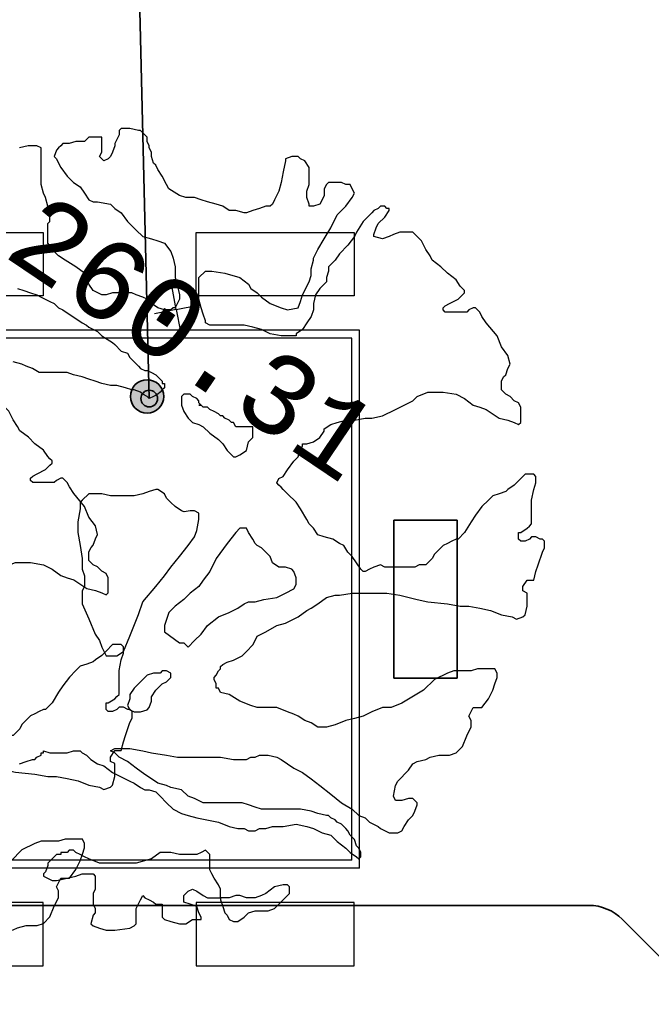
# Model space of a CAD drawing. Extents: x 4743276 to 9726129, y -4307434 to -1665362.
# Tile 25 of 121: x 4852170 to 4856163, y -2053669 to -2047448. Entities that reach past the tile are written whole.
import ezdxf
from ezdxf.enums import TextEntityAlignment as Align

# ---------------------------------------------------------------- set-up
doc = ezdxf.new("R2010")
doc.units = 0
doc.header["$MEASUREMENT"] = 0
doc.layers.get('0').update_dxf_attribs({"linetype": 'CONTINUOUS'})
doc.layers.get('Defpoints').update_dxf_attribs({"color": 61, "linetype": 'CONTINUOUS'})
for name, color, linetype in [('-_48_-', 76, 'CONTINUOUS'), ('body', 7, 'CONTINUOUS'), ('siete', 6, 'CONTINUOUS'), ('TENKÁ', 7, 'CONTINUOUS'), ('Výšky', 64, 'CONTINUOUS'), ('ZARIADENIE', 47, 'CONTINUOUS'), ('ZARIADOVACIE', 144, 'CONTINUOUS')]:
    doc.layers.add(name, color=color, linetype=linetype)
doc.styles.add('MONOTXT', font='MONOTXT', dxfattribs={"height": 0.2})
doc.styles.add('Style-Arial', font='arial.ttf')
doc.dimstyles.new('STANDARD 200', dxfattribs={"dimtxt": 600, "dimasz": 700, "dimexe": 10, "dimexo": 200, "dimgap": 100, "dimtad": 1, "dimdsep": 46, "dimlunit": 6, "dimtxsty": 'Style-Arial', "dimblk": 'ARCHTICK', "dimblk1": 'OBLIQUE', "dimblk2": 'ARCHTICK', "dimcen": 2.5, "dimse1": 1, "dimse2": 1, "dimadec": 0, "dimazin": 0, "dimtfac": 1, "dimtmove": 1, "dimatfit": 3, "dimldrblk": 'OBLIQUE', "dimfxl": 1, "dimtolj": 1, "dimtzin": 0, "dimarcsym": 0})

# ---------------------------------------------------------------- blocks, each defined once
blk = doc.blocks.new('St4f')
at = {"linetype": 'Continuous'}
for p, q in [((-59, 2460.3), (-72.6, 2446.6)), ((-72.6, 2446.6), (-72.6, 2419.3)), ((-4.4, 2460.3), (-59, 2460.3)), ((50.2, 2446.6), (-4.4, 2460.3)), ((63.9, 2446.6), (50.2, 2446.6)), ((77.6, 2433), (63.9, 2446.6)), ((77.6, 2433), (77.6, 2433)), ((77.6, 2433), (77.6, 2433)), ((91.2, 2419.3), (77.6, 2433)), ((-427.6, 2364.7), (-441.3, 2351.1)), ((-386.7, 2364.7), (-427.6, 2364.7)), ((-345.7, 2378.4), (-386.7, 2364.7)), ((-304.8, 2378.4), (-345.7, 2378.4)), ((-291.1, 2378.4), (-304.8, 2378.4)), ((-263.8, 2405.7), (-291.1, 2378.4)), ((-209.2, 2405.7), (-263.8, 2405.7)), ((-195.5, 2405.7), (-209.2, 2405.7)), ((-181.9, 2405.7), (-195.5, 2405.7)), ((-181.9, 2392), (-181.9, 2405.7)), ((-181.9, 2364.7), (-181.9, 2392)), ((-181.9, 2337.4), (-181.9, 2364.7)), ((-181.9, 2364.7), (-181.9, 2364.7)), ((-181.9, 2364.7), (-181.9, 2364.7)), ((-72.6, 2419.3), (-99.9, 2364.7)), ((-99.9, 2364.7), (-99.9, 2351.1)), ((104.9, 2405.7), (91.2, 2419.3)), ((104.9, 2378.4), (104.9, 2405.7)), ((118.5, 2351.1), (104.9, 2378.4)), ((-646.1, 2351.1), (-700.7, 2337.4)), ((-618.8, 2351.1), (-646.1, 2351.1)), ((-591.5, 2351.1), (-618.8, 2351.1)), ((-564.2, 2337.4), (-591.5, 2351.1)), ((-564.2, 2323.7), (-564.2, 2337.4)), ((-564.2, 2310.1), (-564.2, 2323.7)), ((-564.2, 2296.4), (-564.2, 2310.1)), ((-468.6, 2323.7), (-482.3, 2282.8)), ((-454.9, 2337.4), (-468.6, 2323.7)), ((-441.3, 2351.1), (-454.9, 2337.4)), ((-195.5, 2282.8), (-181.9, 2310.1)), ((-181.9, 2310.1), (-181.9, 2337.4)), ((-113.6, 2310.1), (-127.3, 2282.8)), ((-99.9, 2351.1), (-113.6, 2310.1)), ((118.5, 2337.4), (118.5, 2351.1)), ((132.2, 2310.1), (118.5, 2337.4)), ((132.2, 2282.8), (132.2, 2310.1)), ((-564.2, 2282.8), (-564.2, 2296.4)), ((-564.2, 2269.1), (-564.2, 2282.8)), ((-564.2, 2228.2), (-564.2, 2269.1)), ((-482.3, 2282.8), (-468.6, 2269.1)), ((-468.6, 2269.1), (-454.9, 2241.8)), ((-454.9, 2241.8), (-441.3, 2214.5)), ((-181.9, 2269.1), (-195.5, 2282.8)), ((-168.2, 2255.5), (-181.9, 2269.1)), ((-140.9, 2269.1), (-168.2, 2255.5)), ((-127.3, 2282.8), (-140.9, 2269.1)), ((145.8, 2241.8), (132.2, 2282.8)), ((159.5, 2228.2), (145.8, 2241.8)), ((978.7, 2255.5), (965.1, 2187.2)), ((1019.7, 2282.8), (978.7, 2269.1)), ((978.7, 2269.1), (978.7, 2255.5)), ((1060.6, 2282.8), (1019.7, 2282.8)), ((1074.3, 2269.1), (1060.6, 2282.8)), ((1101.6, 2255.5), (1074.3, 2269.1)), ((1128.9, 2214.5), (1101.6, 2255.5)), ((-564.2, 2187.2), (-564.2, 2228.2)), ((-564.2, 2105.3), (-564.2, 2187.2)), ((-441.3, 2214.5), (-400.3, 2159.9)), ((173.1, 2200.9), (159.5, 2228.2)), ((200.4, 2159.9), (173.1, 2200.9)), ((965.1, 2187.2), (951.4, 2118.9)), ((1128.9, 2200.9), (1128.9, 2214.5)), ((1128.9, 2146.2), (1128.9, 2200.9)), ((-400.3, 2159.9), (-359.4, 2118.9)), ((-359.4, 2118.9), (-318.4, 2091.6)), ((227.7, 2105.3), (200.4, 2159.9)), ((951.4, 2118.9), (937.8, 2064.3)), ((1128.9, 2105.3), (1128.9, 2146.2)), ((1251.8, 2118.9), (1238.1, 2105.3)), ((1279.1, 2118.9), (1251.8, 2118.9)), ((1333.7, 2118.9), (1279.1, 2118.9)), ((1361, 2105.3), (1333.7, 2118.9)), ((-550.5, 2050.7), (-564.2, 2105.3)), ((-318.4, 2091.6), (-291.1, 2050.7)), ((241.4, 2078), (227.7, 2105.3)), ((309.7, 2037), (241.4, 2078)), ((937.8, 2064.3), (910.4, 2009.7)), ((1115.3, 2064.3), (1128.9, 2105.3)), ((1115.3, 2023.4), (1115.3, 2064.3)), ((1238.1, 2105.3), (1224.5, 2078)), ((1224.5, 2078), (1224.5, 2037)), ((1374.7, 2105.3), (1361, 2105.3)), ((1388.3, 2105.3), (1374.7, 2105.3)), ((1402, 2078), (1388.3, 2105.3)), ((1415.6, 2050.7), (1402, 2078)), ((-536.9, 2023.4), (-550.5, 2050.7)), ((-523.2, 1968.7), (-536.9, 2023.4)), ((-291.1, 2050.7), (-263.8, 2009.7)), ((-263.8, 2009.7), (-263.8, 2009.7)), ((-263.8, 2009.7), (-236.5, 1996.1)), ((-236.5, 1996.1), (-209.2, 1996.1)), ((-209.2, 1996.1), (-127.3, 1982.4)), ((350.6, 2023.4), (309.7, 2037)), ((405.2, 2023.4), (350.6, 2023.4)), ((446.2, 2009.7), (405.2, 2023.4)), ((487.2, 1996.1), (446.2, 2009.7)), ((541.8, 1982.4), (487.2, 1996.1)), ((910.4, 2009.7), (896.8, 1982.4)), ((1128.9, 1982.4), (1115.3, 2023.4)), ((1210.8, 2009.7), (1197.2, 1982.4)), ((1224.5, 2037), (1210.8, 2009.7)), ((1361, 1968.7), (1402, 2023.4)), ((1402, 2023.4), (1415.6, 2050.7)), ((-523.2, 1927.8), (-523.2, 1968.7)), ((-127.3, 1982.4), (-99.9, 1955.1)), ((-99.9, 1955.1), (-59, 1927.8)), ((582.7, 1968.7), (541.8, 1982.4)), ((623.7, 1941.4), (582.7, 1968.7)), ((664.7, 1941.4), (623.7, 1941.4)), ((719.3, 1927.8), (664.7, 1941.4)), ((773.9, 1941.4), (732.9, 1927.8)), ((814.9, 1955.1), (773.9, 1941.4)), ((855.8, 1968.7), (814.9, 1955.1)), ((883.1, 1968.7), (855.8, 1968.7)), ((896.8, 1982.4), (883.1, 1968.7)), ((1128.9, 1968.7), (1128.9, 1982.4)), ((1156.2, 1968.7), (1128.9, 1968.7)), ((1197.2, 1982.4), (1156.2, 1968.7)), ((1306.4, 1914.1), (1361, 1968.7)), ((1538.5, 1941.4), (1524.9, 1927.8)), ((1565.8, 1955.1), (1538.5, 1941.4)), ((1579.5, 1968.7), (1565.8, 1955.1)), ((1593.1, 1968.7), (1579.5, 1968.7)), ((1606.8, 1968.7), (1593.1, 1968.7)), ((1620.4, 1955.1), (1606.8, 1968.7)), ((1606.8, 1900.5), (1634.1, 1941.4)), ((1634.1, 1955.1), (1620.4, 1955.1)), ((1634.1, 1941.4), (1634.1, 1955.1)), ((-509.6, 1900.5), (-523.2, 1927.8)), ((-523.2, 1859.5), (-509.6, 1873.2)), ((-509.6, 1886.8), (-509.6, 1900.5)), ((-509.6, 1873.2), (-509.6, 1886.8)), ((-59, 1927.8), (-18, 1873.2)), ((-18, 1873.2), (36.6, 1818.6)), ((732.9, 1927.8), (719.3, 1927.8)), ((1265.4, 1832.2), (1306.4, 1914.1)), ((1470.3, 1873.2), (1429.3, 1804.9)), ((1524.9, 1927.8), (1470.3, 1873.2)), ((1565.8, 1859.5), (1606.8, 1900.5)), ((-523.2, 1791.2), (-523.2, 1859.5)), ((36.6, 1818.6), (77.6, 1777.6)), ((1224.5, 1763.9), (1265.4, 1832.2)), ((1429.3, 1804.9), (1415.6, 1777.6)), ((1538.5, 1791.2), (1552.2, 1832.2)), ((1552.2, 1832.2), (1565.8, 1859.5)), ((1702.4, 1804.9), (1661.4, 1791.2)), ((1743.3, 1804.9), (1702.4, 1804.9)), ((1784.3, 1804.9), (1743.3, 1804.9)), ((1811.6, 1777.6), (1784.3, 1804.9)), ((-523.2, 1736.6), (-523.2, 1791.2)), ((77.6, 1777.6), (132.2, 1763.9)), ((132.2, 1763.9), (173.1, 1750.3)), ((173.1, 1750.3), (214.1, 1736.6)), ((1183.5, 1695.7), (1224.5, 1763.9)), ((1415.6, 1777.6), (1374.7, 1723)), ((1538.5, 1777.6), (1538.5, 1791.2)), ((1593.1, 1763.9), (1538.5, 1777.6)), ((1634.1, 1777.6), (1593.1, 1763.9)), ((1661.4, 1791.2), (1634.1, 1777.6)), ((1838.9, 1750.3), (1811.6, 1777.6)), ((1866.2, 1695.7), (1838.9, 1750.3)), ((-482.3, 1682), (-523.2, 1736.6)), ((-454.9, 1654.7), (-482.3, 1682)), ((214.1, 1736.6), (255.1, 1682)), ((255.1, 1682), (268.7, 1641)), ((1156.2, 1641), (1183.5, 1695.7)), ((1374.7, 1723), (1320.1, 1668.4)), ((1893.5, 1654.7), (1866.2, 1695.7)), ((-414, 1627.4), (-454.9, 1654.7)), ((-345.7, 1586.4), (-414, 1627.4)), ((268.7, 1641), (282.4, 1586.4)), ((1142.6, 1572.8), (1156.2, 1627.4)), ((1156.2, 1627.4), (1156.2, 1641)), ((1292.8, 1627.4), (1251.8, 1586.4)), ((1320.1, 1668.4), (1292.8, 1627.4)), ((1907.2, 1627.4), (1893.5, 1654.7)), ((1961.8, 1586.4), (1907.2, 1627.4)), ((-291.1, 1545.5), (-345.7, 1586.4)), ((282.4, 1586.4), (282.4, 1559.1)), ((282.4, 1559.1), (282.4, 1518.2)), ((432.6, 1518.2), (473.5, 1559.1)), ((473.5, 1559.1), (514.5, 1559.1)), ((514.5, 1559.1), (596.4, 1545.5)), ((1142.6, 1531.8), (1142.6, 1572.8)), ((1251.8, 1559.1), (1238.1, 1518.2)), ((1251.8, 1586.4), (1251.8, 1559.1)), ((2002.8, 1545.5), (1961.8, 1586.4)), ((-263.8, 1477.2), (-291.1, 1545.5)), ((282.4, 1518.2), (296, 1463.5)), ((432.6, 1504.5), (432.6, 1518.2)), ((432.6, 1490.9), (432.6, 1504.5)), ((596.4, 1545.5), (692, 1518.2)), ((692, 1518.2), (746.6, 1477.2)), ((1128.9, 1490.9), (1142.6, 1531.8)), ((1238.1, 1518.2), (1238.1, 1490.9)), ((2057.4, 1504.5), (2002.8, 1545.5)), ((2084.7, 1463.5), (2057.4, 1504.5)), ((-714.4, 1449.9), (-673.4, 1436.2)), ((-673.4, 1436.2), (-632.4, 1422.6)), ((-236.5, 1436.2), (-263.8, 1477.2)), ((-181.9, 1408.9), (-236.5, 1436.2)), ((296, 1463.5), (309.7, 1408.9)), ((432.6, 1449.9), (432.6, 1490.9)), ((432.6, 1381.6), (432.6, 1449.9)), ((746.6, 1477.2), (760.3, 1449.9)), ((760.3, 1449.9), (801.2, 1422.6)), ((1087.9, 1408.9), (1128.9, 1490.9)), ((1197.2, 1449.9), (1169.9, 1408.9)), ((1238.1, 1490.9), (1197.2, 1449.9)), ((2098.3, 1449.9), (2084.7, 1463.5)), ((2112, 1436.2), (2098.3, 1449.9)), ((2112, 1422.6), (2112, 1436.2)), ((-632.4, 1422.6), (-591.5, 1408.9)), ((-591.5, 1408.9), (-564.2, 1395.3)), ((-564.2, 1395.3), (-509.6, 1368)), ((-154.6, 1408.9), (-181.9, 1408.9)), ((-113.6, 1422.6), (-154.6, 1408.9)), ((-72.6, 1422.6), (-113.6, 1422.6)), ((-45.3, 1422.6), (-72.6, 1422.6)), ((9.3, 1422.6), (-45.3, 1422.6)), ((36.6, 1408.9), (9.3, 1422.6)), ((77.6, 1395.3), (36.6, 1408.9)), ((104.9, 1381.6), (77.6, 1395.3)), ((132.2, 1354.3), (104.9, 1381.6)), ((309.7, 1381.6), (282.4, 1327)), ((309.7, 1408.9), (309.7, 1395.3)), ((309.7, 1395.3), (309.7, 1381.6)), ((446.2, 1327), (432.6, 1381.6)), ((801.2, 1422.6), (828.5, 1395.3)), ((828.5, 1395.3), (883.1, 1354.3)), ((1074.3, 1368), (1087.9, 1408.9)), ((1169.9, 1408.9), (1156.2, 1354.3)), ((2016.4, 1354.3), (2071, 1381.6)), ((2071, 1381.6), (2098.3, 1408.9)), ((2098.3, 1408.9), (2112, 1422.6)), ((-509.6, 1368), (-482.3, 1354.3)), ((-482.3, 1354.3), (-454.9, 1327)), ((-454.9, 1327), (-427.6, 1313.4)), ((-427.6, 1313.4), (-386.7, 1286)), ((173.1, 1327), (132.2, 1354.3)), ((214.1, 1313.4), (173.1, 1327)), ((255.1, 1313.4), (214.1, 1313.4)), ((268.7, 1327), (255.1, 1313.4)), ((282.4, 1327), (268.7, 1327)), ((459.9, 1286), (446.2, 1327)), ((883.1, 1354.3), (951.4, 1327)), ((951.4, 1327), (992.4, 1313.4)), ((992.4, 1313.4), (1060.6, 1327)), ((1060.6, 1327), (1074.3, 1368)), ((1156.2, 1313.4), (1142.6, 1272.4)), ((1156.2, 1354.3), (1156.2, 1313.4)), ((1975.5, 1327), (1989.1, 1340.7)), ((1975.5, 1313.4), (1975.5, 1327)), ((1989.1, 1299.7), (1975.5, 1313.4)), ((1989.1, 1340.7), (2016.4, 1354.3)), ((2139.3, 1313.4), (2125.6, 1299.7)), ((2166.6, 1327), (2139.3, 1313.4)), ((2180.3, 1327), (2166.6, 1327)), ((2193.9, 1313.4), (2180.3, 1327)), ((2207.6, 1299.7), (2193.9, 1313.4)), ((-386.7, 1286), (-345.7, 1258.7)), ((-345.7, 1258.7), (-304.8, 1231.4)), ((473.5, 1245.1), (459.9, 1286)), ((473.5, 1231.4), (473.5, 1245.1)), ((1142.6, 1272.4), (1115.3, 1231.4)), ((2030.1, 1299.7), (1989.1, 1299.7)), ((2084.7, 1299.7), (2030.1, 1299.7)), ((2125.6, 1299.7), (2084.7, 1299.7)), ((2221.2, 1272.4), (2207.6, 1299.7)), ((2248.5, 1231.4), (2221.2, 1272.4)), ((-304.8, 1231.4), (-277.4, 1217.8)), ((-277.4, 1217.8), (-263.8, 1204.1)), ((-263.8, 1204.1), (-209.2, 1176.8)), ((500.8, 1217.8), (473.5, 1231.4)), ((541.8, 1217.8), (500.8, 1217.8)), ((582.7, 1217.8), (541.8, 1217.8)), ((664.7, 1217.8), (582.7, 1217.8)), ((719.3, 1217.8), (664.7, 1217.8)), ((773.9, 1204.1), (719.3, 1217.8)), ((828.5, 1190.5), (773.9, 1204.1)), ((883.1, 1163.2), (828.5, 1190.5)), ((1087.9, 1190.5), (1047, 1163.2)), ((1115.3, 1231.4), (1087.9, 1190.5)), ((2316.8, 1149.5), (2248.5, 1231.4)), ((-209.2, 1176.8), (-181.9, 1149.5)), ((-181.9, 1149.5), (-113.6, 1108.5)), ((951.4, 1149.5), (883.1, 1163.2)), ((1006, 1149.5), (951.4, 1149.5)), ((1047, 1149.5), (1006, 1149.5)), ((1047, 1163.2), (1047, 1149.5)), ((2344.1, 1081.2), (2316.8, 1149.5)), ((-113.6, 1108.5), (-99.9, 1094.9)), ((-99.9, 1094.9), (-59, 1053.9)), ((2385.1, 1026.6), (2344.1, 1081.2)), ((-59, 1053.9), (-18, 1040.3)), ((-18, 1040.3), (-4.4, 1013)), ((-4.4, 1013), (22.9, 985.7)), ((2398.7, 972), (2385.1, 1026.6)), ((-687.1, 972), (-741.7, 985.7)), ((-659.8, 958.4), (-687.1, 972)), ((-618.8, 944.7), (-659.8, 958.4)), ((-577.8, 917.4), (-618.8, 944.7)), ((22.9, 985.7), (50.2, 958.4)), ((50.2, 958.4), (63.9, 944.7)), ((63.9, 944.7), (91.2, 931)), ((2371.4, 903.7), (2385.1, 944.7)), ((2385.1, 944.7), (2398.7, 972)), ((-523.2, 917.4), (-577.8, 917.4)), ((-482.3, 917.4), (-523.2, 917.4)), ((-454.9, 917.4), (-482.3, 917.4)), ((-400.3, 917.4), (-454.9, 917.4)), ((-359.4, 903.7), (-400.3, 917.4)), ((-304.8, 890.1), (-359.4, 903.7)), ((-263.8, 876.4), (-304.8, 890.1)), ((-222.8, 862.8), (-263.8, 876.4)), ((91.2, 931), (104.9, 931)), ((104.9, 931), (132.2, 917.4)), ((132.2, 917.4), (159.5, 903.7)), ((159.5, 903.7), (186.8, 876.4)), ((186.8, 876.4), (200.4, 862.8)), ((2344.1, 862.8), (2357.8, 890.1)), ((2357.8, 890.1), (2371.4, 903.7)), ((-181.9, 849.1), (-222.8, 862.8)), ((-127.3, 835.5), (-181.9, 849.1)), ((-86.3, 835.5), (-127.3, 835.5)), ((-31.7, 821.8), (-86.3, 835.5)), ((9.3, 808.2), (-31.7, 821.8)), ((200.4, 862.8), (200.4, 849.1)), ((200.4, 849.1), (214.1, 849.1)), ((214.1, 821.8), (200.4, 808.2)), ((214.1, 849.1), (214.1, 835.5)), ((214.1, 835.5), (214.1, 821.8)), ((2344.1, 849.1), (2344.1, 862.8)), ((2344.1, 835.5), (2344.1, 849.1)), ((2344.1, 808.2), (2344.1, 835.5)), ((22.9, 808.2), (9.3, 808.2)), ((63.9, 794.5), (22.9, 808.2)), ((77.6, 780.8), (63.9, 794.5)), ((104.9, 767.2), (77.6, 780.8)), ((118.5, 753.5), (104.9, 767.2)), ((145.8, 767.2), (118.5, 753.5)), ((173.1, 780.8), (145.8, 767.2)), ((186.8, 794.5), (173.1, 780.8)), ((200.4, 808.2), (186.8, 794.5)), ((337, 780.8), (323.3, 767.2)), ((323.3, 767.2), (323.3, 739.9)), ((350.6, 780.8), (337, 780.8)), ((377.9, 780.8), (350.6, 780.8)), ((391.6, 767.2), (377.9, 780.8)), ((418.9, 753.5), (391.6, 767.2)), ((432.6, 739.9), (418.9, 753.5)), ((1784.3, 739.9), (1811.6, 767.2)), ((1811.6, 767.2), (1879.9, 794.5)), ((1879.9, 794.5), (1920.8, 794.5)), ((1920.8, 794.5), (1975.5, 794.5)), ((1975.5, 794.5), (2057.4, 780.8)), ((2057.4, 780.8), (2112, 753.5)), ((2112, 753.5), (2166.6, 712.6)), ((2371.4, 780.8), (2344.1, 808.2)), ((2398.7, 767.2), (2371.4, 780.8)), ((2426, 739.9), (2398.7, 767.2)), ((323.3, 739.9), (323.3, 712.6)), ((323.3, 712.6), (337, 671.6)), ((432.6, 726.2), (432.6, 739.9)), ((446.2, 712.6), (432.6, 726.2)), ((432.6, 712.6), (446.2, 712.6)), ((446.2, 712.6), (432.6, 712.6)), ((459.9, 698.9), (446.2, 712.6)), ((487.2, 698.9), (459.9, 698.9)), ((500.8, 685.3), (487.2, 698.9)), ((528.1, 671.6), (500.8, 685.3)), ((1593.1, 644.3), (1675.1, 685.3)), ((1675.1, 685.3), (1729.7, 712.6)), ((1729.7, 712.6), (1784.3, 739.9)), ((2166.6, 712.6), (2207.6, 698.9)), ((2207.6, 698.9), (2248.5, 685.3)), ((2248.5, 685.3), (2330.5, 630.7)), ((2453.3, 726.2), (2426, 739.9)), ((2467, 698.9), (2453.3, 726.2)), ((2467, 671.6), (2467, 698.9)), ((337, 671.6), (364.3, 630.7)), ((364.3, 630.7), (391.6, 603.3)), ((555.4, 658), (528.1, 671.6)), ((569.1, 644.3), (555.4, 658)), ((582.7, 644.3), (569.1, 644.3)), ((596.4, 630.7), (582.7, 644.3)), ((623.7, 617), (596.4, 630.7)), ((1415.6, 617), (1483.9, 630.7)), ((1483.9, 630.7), (1524.9, 630.7)), ((1524.9, 630.7), (1593.1, 644.3)), ((2330.5, 630.7), (2385.1, 617)), ((2467, 630.7), (2467, 671.6)), ((2467, 617), (2467, 630.7)), ((391.6, 603.3), (432.6, 589.7)), ((432.6, 589.7), (459.9, 576)), ((459.9, 576), (500.8, 535.1)), ((637.4, 603.3), (623.7, 617)), ((651, 603.3), (637.4, 603.3)), ((664.7, 576), (651, 603.3)), ((678.3, 576), (664.7, 576)), ((692, 576), (678.3, 576)), ((719.3, 576), (692, 576)), ((746.6, 576), (719.3, 576)), ((773.9, 576), (746.6, 576)), ((773.9, 562.4), (773.9, 576)), ((773.9, 548.7), (773.9, 562.4)), ((1224.5, 562.4), (1265.4, 589.7)), ((1224.5, 548.7), (1224.5, 562.4)), ((1265.4, 589.7), (1306.4, 603.3)), ((1306.4, 603.3), (1361, 617)), ((1361, 617), (1415.6, 617)), ((2385.1, 617), (2426, 603.3)), ((2426, 603.3), (2453.3, 589.7)), ((2453.3, 589.7), (2467, 603.3)), ((2467, 603.3), (2467, 617)), ((500.8, 535.1), (555.4, 494.1)), ((746.6, 480.5), (773.9, 507.8)), ((773.9, 507.8), (773.9, 548.7)), ((1156.2, 480.5), (1197.2, 507.8)), ((1197.2, 507.8), (1224.5, 548.7)), ((555.4, 494.1), (582.7, 466.8)), ((582.7, 466.8), (610.1, 425.8)), ((732.9, 425.8), (746.6, 480.5)), ((1060.6, 384.9), (1074.3, 439.5)), ((1074.3, 439.5), (1087.9, 453.2)), ((1087.9, 466.8), (1115.3, 466.8)), ((1087.9, 453.2), (1087.9, 466.8)), ((1115.3, 466.8), (1156.2, 480.5)), ((610.1, 425.8), (637.4, 398.5)), ((637.4, 398.5), (651, 384.9)), ((651, 384.9), (664.7, 384.9)), ((664.7, 384.9), (692, 398.5)), ((692, 398.5), (732.9, 425.8)), ((1033.3, 357.6), (1060.6, 384.9)), ((992.4, 303), (1033.3, 357.6)), ((937.8, 248.3), (965.1, 262)), ((965.1, 262), (992.4, 303)), ((2494.3, 275.7), (2453.3, 234.7)), ((2521.6, 275.7), (2494.3, 275.7)), ((2548.9, 275.7), (2521.6, 275.7)), ((2562.6, 262), (2548.9, 275.7)), ((2562.6, 221), (2562.6, 262)), ((924.1, 221), (937.8, 248.3)), ((937.8, 207.4), (924.1, 221)), ((951.4, 193.7), (937.8, 207.4)), ((965.1, 180.1), (951.4, 193.7)), ((2426, 207.4), (2385.1, 180.1)), ((2453.3, 234.7), (2426, 207.4)), ((2548.9, 180.1), (2562.6, 221)), ((-263.8, 152.6), (-304.8, 111.6)), ((-236.5, 152.6), (-263.8, 152.6)), ((-181.9, 152.6), (-236.5, 152.6)), ((-127.3, 138.9), (-181.9, 152.6)), ((-72.6, 138.9), (-127.3, 138.9)), ((22.9, 138.9), (-72.6, 138.9)), ((77.6, 152.6), (22.9, 138.9)), ((118.5, 166.2), (77.6, 152.6)), ((159.5, 179.9), (118.5, 166.2)), ((173.1, 179.9), (159.5, 179.9)), ((214.1, 152.6), (173.1, 179.9)), ((227.7, 125.3), (214.1, 152.6)), ((255.1, 98), (227.7, 125.3)), ((992.4, 152.8), (965.1, 180.1)), ((1047, 98.1), (992.4, 152.8)), ((2289.5, 139.1), (2262.2, 111.8)), ((2330.5, 152.8), (2289.5, 139.1)), ((2371.4, 166.4), (2330.5, 152.8)), ((2385.1, 180.1), (2371.4, 166.4)), ((2535.3, 111.8), (2548.9, 180.1)), ((-304.8, 111.6), (-318.4, 98)), ((-318.4, 98), (-318.4, 57)), ((282.4, 70.7), (255.1, 98)), ((323.3, 43.4), (282.4, 70.7)), ((1074.3, 57.2), (1047, 98.1)), ((2221.2, 70.8), (2180.3, 16.2)), ((2262.2, 111.8), (2221.2, 70.8)), ((2535.3, 57.2), (2535.3, 111.8)), ((-318.4, 57), (-332.1, -24.8)), ((340.2, 38), (323.3, 43.4)), ((377.9, 43.4), (340.2, 38)), ((340.2, 38), (340.2, 38)), ((340.2, 38), (340.2, 38)), ((340.2, 38), (340.2, 38)), ((340.2, 38), (340.2, 38)), ((340.2, 38), (340.2, 38)), ((340.2, 38), (340.2, 38)), ((340.2, 38), (340.2, 38)), ((340.2, 38), (340.2, 38)), ((340.2, 38), (340.2, 38)), ((340.2, 38), (340.2, 38)), ((405.2, 43.4), (377.9, 43.4)), ((432.6, 29.8), (405.2, 43.4)), ((432.6, 2.5), (432.6, 29.8)), ((432.6, -11.2), (432.6, 2.5)), ((1115.3, -11.1), (1074.3, 57.2)), ((2180.3, 16.2), (2153, -24.7)), ((2535.3, 16.2), (2535.3, 57.2)), ((2535.3, -11.1), (2535.3, 16.2)), ((-332.1, -24.8), (-332.1, -93.1)), ((418.9, -79.4), (432.6, -11.2)), ((1128.9, -38.4), (1115.3, -11.1)), ((1156.2, -65.7), (1128.9, -38.4)), ((2153, -24.7), (2112, -93)), ((2508, -65.7), (2521.6, -52)), ((2521.6, -52), (2535.3, -38.4)), ((2535.3, -38.4), (2535.3, -11.1)), ((-332.1, -93.1), (-318.4, -174.9)), ((364.3, -174.9), (405.2, -120.3)), ((405.2, -120.3), (418.9, -79.4)), ((664.7, -93), (610.1, -161.3)), ((692, -65.7), (664.7, -93)), ((719.3, -65.7), (692, -65.7)), ((732.9, -65.7), (719.3, -65.7)), ((746.6, -93), (732.9, -65.7)), ((773.9, -134), (746.6, -93)), ((1183.5, -106.7), (1156.2, -65.7)), ((1224.5, -120.3), (1183.5, -106.7)), ((1279.1, -134), (1224.5, -120.3)), ((2112, -93), (2071, -134)), ((2453.3, -134), (2453.3, -93)), ((2453.3, -93), (2467, -93)), ((2467, -93), (2508, -65.7)), ((2535.3, -120.3), (2521.6, -134)), ((2548.9, -120.3), (2535.3, -120.3)), ((2562.6, -120.3), (2548.9, -120.3)), ((2589.9, -134), (2562.6, -120.3)), ((-318.4, -174.9), (-304.8, -256.8)), ((309.7, -243.2), (364.3, -174.9)), ((610.1, -161.3), (541.8, -256.9)), ((787.6, -161.3), (773.9, -134)), ((801.2, -174.9), (787.6, -161.3)), ((828.5, -188.6), (801.2, -174.9)), ((1320.1, -161.3), (1279.1, -134)), ((1347.4, -174.9), (1320.1, -161.3)), ((1374.7, -215.9), (1347.4, -174.9)), ((1975.5, -174.9), (1948.1, -202.2)), ((2002.8, -161.3), (1975.5, -174.9)), ((2030.1, -147.6), (2002.8, -161.3)), ((2057.4, -134), (2030.1, -147.6)), ((2071, -134), (2057.4, -134)), ((2467, -147.6), (2453.3, -134)), ((2494.3, -147.6), (2467, -147.6)), ((2521.6, -134), (2494.3, -147.6)), ((2603.5, -134), (2589.9, -134)), ((2617.2, -147.6), (2603.5, -134)), ((2617.2, -188.6), (2617.2, -147.6)), ((255.1, -311.4), (309.7, -243.2)), ((883.1, -243.2), (828.5, -188.6)), ((896.8, -284.2), (883.1, -243.2)), ((1402, -243.2), (1374.7, -215.9)), ((1456.6, -325.1), (1402, -243.2)), ((1920.8, -229.5), (1907.2, -256.9)), ((1948.1, -202.2), (1920.8, -229.5)), ((2576.2, -297.8), (2603.5, -215.9)), ((2603.5, -215.9), (2617.2, -188.6)), ((-304.8, -256.8), (-304.8, -325)), ((541.8, -256.9), (500.8, -338.8)), ((937.8, -311.5), (896.8, -284.2)), ((1579.5, -297.8), (1538.5, -311.5)), ((1606.8, -311.5), (1579.5, -297.8)), ((1825.3, -297.8), (1798, -311.5)), ((1866.2, -297.8), (1825.3, -297.8)), ((1907.2, -256.9), (1866.2, -297.8)), ((2562.6, -338.8), (2576.2, -297.8)), ((-304.8, -325), (-291.1, -366)), ((-291.1, -366), (-291.1, -420.6)), ((159.5, -434.2), (214.1, -366)), ((214.1, -366), (255.1, -311.4)), ((500.8, -338.8), (459.9, -393.4)), ((978.7, -311.5), (937.8, -311.5)), ((1019.7, -325.1), (978.7, -311.5)), ((1033.3, -338.8), (1019.7, -325.1)), ((1047, -379.7), (1033.3, -338.8)), ((1470.3, -338.8), (1456.6, -325.1)), ((1483.9, -338.8), (1470.3, -338.8)), ((1511.2, -325.1), (1483.9, -338.8)), ((1538.5, -311.5), (1511.2, -325.1)), ((1661.4, -311.5), (1606.8, -311.5)), ((1702.4, -311.5), (1661.4, -311.5)), ((1743.3, -311.5), (1702.4, -311.5)), ((1798, -311.5), (1743.3, -311.5)), ((2548.9, -393.4), (2562.6, -338.8)), ((-291.1, -434.2), (-304.8, -461.5)), ((-291.1, -420.6), (-291.1, -434.2)), ((77.6, -529.7), (159.5, -434.2)), ((432.6, -434.4), (377.9, -475.3)), ((459.9, -393.4), (432.6, -434.4)), ((1033.3, -448), (1047, -420.7)), ((1047, -420.7), (1047, -379.7)), ((2480.7, -434.4), (2508, -393.4)), ((2480.7, -461.7), (2480.7, -434.4)), ((2508, -393.4), (2535.3, -393.4)), ((2535.3, -393.4), (2548.9, -393.4)), ((-304.8, -461.5), (-304.8, -516.1)), ((377.9, -475.3), (337, -516.3)), ((924.1, -502.6), (978.7, -475.3)), ((978.7, -475.3), (1033.3, -448)), ((1238.1, -502.6), (1292.8, -489)), ((1292.8, -489), (1320.1, -489)), ((1320.1, -489), (1402, -475.3)), ((1402, -475.3), (1470.3, -475.3)), ((1470.3, -475.3), (1538.5, -475.3)), ((1538.5, -475.3), (1620.4, -475.3)), ((1620.4, -475.3), (1702.4, -489)), ((1702.4, -489), (1811.6, -516.3)), ((2508, -475.3), (2480.7, -461.7)), ((2508, -502.6), (2508, -475.3)), ((-304.8, -516.1), (-304.8, -543.4)), ((-304.8, -543.4), (-263.8, -638.9)), ((50.2, -611.6), (77.6, -529.7)), ((282.4, -557.2), (241.4, -598.2)), ((337, -516.3), (282.4, -557.2)), ((678.3, -570.9), (719.3, -543.6)), ((719.3, -543.6), (746.6, -529.9)), ((746.6, -529.9), (787.6, -529.9)), ((787.6, -529.9), (842.2, -516.3)), ((842.2, -516.3), (924.1, -502.6)), ((1142.6, -570.9), (1183.5, -543.6)), ((1183.5, -543.6), (1238.1, -502.6)), ((1811.6, -516.3), (1879.9, -529.9)), ((1879.9, -529.9), (2002.8, -543.6)), ((2002.8, -543.6), (2084.7, -557.2)), ((2084.7, -557.2), (2139.3, -557.2)), ((2139.3, -557.2), (2207.6, -570.9)), ((2494.3, -611.9), (2508, -557.2)), ((2508, -529.9), (2508, -502.6)), ((2508, -557.2), (2508, -529.9)), ((-4.4, -748), (50.2, -611.6)), ((241.4, -598.2), (214.1, -680.1)), ((555.4, -625.5), (623.7, -598.2)), ((623.7, -598.2), (678.3, -570.9)), ((1060.6, -625.5), (1115.3, -584.5)), ((1115.3, -584.5), (1142.6, -570.9)), ((2207.6, -570.9), (2275.8, -584.5)), ((2275.8, -584.5), (2344.1, -611.9)), ((2344.1, -611.9), (2412.4, -625.5)), ((2480.7, -625.5), (2494.3, -611.9)), ((-263.8, -638.9), (-222.8, -734.4)), ((214.1, -680.1), (214.1, -721.1)), ((446.2, -734.7), (487.2, -680.1)), ((487.2, -680.1), (555.4, -625.5)), ((855.8, -721.1), (924.1, -680.1)), ((924.1, -680.1), (978.7, -666.5)), ((978.7, -666.5), (1060.6, -625.5)), ((2412.4, -625.5), (2439.7, -639.2)), ((2439.7, -639.2), (2480.7, -625.5)), ((-222.8, -734.4), (-195.5, -775.3)), ((214.1, -721.1), (309.7, -789.4)), ((405.2, -775.7), (446.2, -734.7)), ((801.2, -748.4), (855.8, -721.1)), ((-195.5, -775.3), (-181.9, -816.3)), ((-45.3, -843.6), (-4.4, -748)), ((309.7, -789.4), (337, -789.4)), ((337, -789.4), (350.6, -803)), ((350.6, -803), (364.3, -816.7)), ((364.3, -816.7), (405.2, -775.7)), ((732.9, -844), (773.9, -803)), ((773.9, -803), (787.6, -775.7)), ((787.6, -775.7), (801.2, -748.4)), ((-181.9, -816.3), (-154.6, -870.9)), ((-154.6, -870.9), (-140.9, -870.9)), ((-140.9, -870.9), (-86.3, -870.9)), ((-86.3, -870.9), (-45.3, -843.6)), ((705.6, -871.3), (732.9, -844)), ((569.1, -939.6), (582.7, -925.9)), ((582.7, -925.9), (610.1, -912.2)), ((610.1, -912.2), (651, -898.6)), ((651, -898.6), (705.6, -871.3)), ((104.9, -994.2), (63.9, -1035.1)), ((145.8, -980.5), (104.9, -994.2)), ((186.8, -980.5), (145.8, -980.5)), ((200.4, -966.9), (186.8, -980.5)), ((227.7, -966.9), (200.4, -966.9)), ((255.1, -980.5), (227.7, -966.9)), ((255.1, -994.2), (255.1, -980.5)), ((255.1, -1007.8), (255.1, -994.2)), ((528.1, -1007.8), (541.8, -994.2)), ((541.8, -994.2), (555.4, -966.9)), ((555.4, -966.9), (569.1, -953.2)), ((569.1, -953.2), (569.1, -939.6)), ((2002.8, -980.5), (1920.8, -1021.5)), ((2043.7, -966.9), (2002.8, -980.5)), ((2098.3, -966.9), (2043.7, -966.9)), ((2153, -966.9), (2098.3, -966.9)), ((2193.9, -953.2), (2153, -966.9)), ((2262.2, -953.2), (2193.9, -953.2)), ((2303.2, -953.2), (2262.2, -953.2)), ((2316.8, -980.5), (2303.2, -953.2)), ((2316.8, -1007.8), (2316.8, -980.5)), ((63.9, -1035.1), (22.9, -1076.1)), ((159.5, -1089.7), (200.4, -1048.8)), ((200.4, -1048.8), (227.7, -1035.1)), ((227.7, -1035.1), (255.1, -1007.8)), ((528.1, -1021.5), (528.1, -1007.8)), ((541.8, -1048.8), (528.1, -1021.5)), ((541.8, -1062.4), (541.8, -1048.8)), ((1920.8, -1021.5), (1852.6, -1089.7)), ((2289.5, -1089.7), (2303.2, -1048.8)), ((2303.2, -1048.8), (2316.8, -1007.8)), ((22.9, -1076.1), (-4.4, -1117.1)), ((-4.4, -1117.1), (-4.4, -1144.4)), ((132.2, -1130.7), (159.5, -1089.7)), ((541.8, -1076.1), (541.8, -1062.4)), ((555.4, -1076.1), (541.8, -1076.1)), ((569.1, -1103.4), (555.4, -1076.1)), ((623.7, -1117.1), (569.1, -1103.4)), ((692, -1158), (623.7, -1117.1)), ((1852.6, -1089.7), (1716, -1171.7)), ((2262.2, -1144.4), (2289.5, -1089.7)), ((-4.4, -1144.4), (-18, -1185.3)), ((118.5, -1199), (132.2, -1158)), ((132.2, -1158), (132.2, -1130.7)), ((760.3, -1185.3), (692, -1158)), ((1716, -1171.7), (1647.8, -1199)), ((2221.2, -1199), (2262.2, -1144.4)), ((-18, -1185.3), (-4.4, -1212.6)), ((-4.4, -1212.6), (22.9, -1226.3)), ((22.9, -1226.3), (50.2, -1226.3)), ((50.2, -1226.3), (63.9, -1226.3)), ((63.9, -1226.3), (104.9, -1212.6)), ((104.9, -1212.6), (118.5, -1199)), ((801.2, -1199), (760.3, -1185.3)), ((869.5, -1199), (801.2, -1199)), ((924.1, -1199), (869.5, -1199)), ((992.4, -1226.3), (924.1, -1199)), ((1033.3, -1239.9), (992.4, -1226.3)), ((1060.6, -1253.6), (1033.3, -1239.9)), ((1524.9, -1226.3), (1470.3, -1253.6)), ((1593.1, -1199), (1524.9, -1226.3)), ((1647.8, -1199), (1593.1, -1199)), ((2139.3, -1253.6), (2166.6, -1199)), ((2166.6, -1199), (2180.3, -1199)), ((2180.3, -1199), (2221.2, -1199)), ((1101.6, -1280.9), (1060.6, -1253.6)), ((1142.6, -1294.6), (1101.6, -1280.9)), ((1183.5, -1321.9), (1142.6, -1294.6)), ((1361, -1280.9), (1292.8, -1308.2)), ((1415.6, -1267.2), (1361, -1280.9)), ((1470.3, -1253.6), (1415.6, -1267.2)), ((2153, -1280.9), (2139.3, -1253.6)), ((2153, -1321.9), (2153, -1280.9)), ((1238.1, -1321.9), (1183.5, -1321.9)), ((1292.8, -1308.2), (1238.1, -1321.9)), ((2125.6, -1376.5), (2139.3, -1349.2)), ((2139.3, -1349.2), (2153, -1321.9)), ((2098.3, -1444.7), (2125.6, -1376.5)), ((-564.2, -1499.4), (-564.2, -1485.7)), ((-564.2, -1485.7), (-550.5, -1485.7)), ((-550.5, -1485.7), (-550.5, -1472.1)), ((-550.5, -1472.1), (-509.6, -1485.7)), ((-509.6, -1485.7), (-454.9, -1485.7)), ((-454.9, -1485.7), (-400.3, -1485.7)), ((-400.3, -1485.7), (-359.4, -1472.1)), ((-359.4, -1472.1), (-345.7, -1472.1)), ((-345.7, -1472.1), (-318.4, -1472.1)), ((-318.4, -1472.1), (-304.8, -1485.7)), ((-304.8, -1485.7), (-277.4, -1499.4)), ((-127.3, -1472.1), (-99.9, -1458.4)), ((-99.9, -1485.7), (-127.3, -1472.1)), ((-99.9, -1458.4), (-72.6, -1458.4)), ((-72.6, -1513), (-99.9, -1485.7)), ((-72.6, -1458.4), (-4.4, -1458.4)), ((-4.4, -1458.4), (77.6, -1472.1)), ((77.6, -1472.1), (132.2, -1485.7)), ((132.2, -1485.7), (227.7, -1499.4)), ((2016.4, -1499.4), (2057.4, -1485.7)), ((2057.4, -1485.7), (2098.3, -1444.7)), ((-700.7, -1554), (-659.8, -1540.3)), ((-659.8, -1540.3), (-618.8, -1526.7)), ((-618.8, -1526.7), (-605.1, -1526.7)), ((-605.1, -1526.7), (-591.5, -1513)), ((-591.5, -1513), (-564.2, -1499.4)), ((-277.4, -1499.4), (-250.1, -1526.7)), ((-250.1, -1526.7), (-209.2, -1554)), ((-209.2, -1554), (-168.2, -1567.6)), ((-18, -1540.3), (-72.6, -1513)), ((36.6, -1581.3), (-18, -1540.3)), ((227.7, -1499.4), (296, -1513)), ((296, -1513), (364.3, -1513)), ((364.3, -1513), (446.2, -1513)), ((446.2, -1513), (569.1, -1513)), ((569.1, -1513), (651, -1526.7)), ((651, -1526.7), (719.3, -1526.7)), ((719.3, -1526.7), (732.9, -1526.7)), ((732.9, -1526.7), (760.3, -1513)), ((760.3, -1513), (787.6, -1513)), ((787.6, -1513), (814.9, -1499.4)), ((814.9, -1499.4), (842.2, -1499.4)), ((842.2, -1499.4), (869.5, -1499.4)), ((869.5, -1499.4), (924.1, -1513)), ((924.1, -1513), (951.4, -1526.7)), ((951.4, -1526.7), (992.4, -1554)), ((992.4, -1554), (1033.3, -1581.3)), ((1757, -1594.9), (1784.3, -1554)), ((1784.3, -1554), (1811.6, -1540.3)), ((1811.6, -1540.3), (1866.2, -1526.7)), ((1866.2, -1526.7), (1893.5, -1513)), ((1893.5, -1513), (1948.1, -1499.4)), ((1948.1, -1499.4), (1989.1, -1499.4)), ((1989.1, -1499.4), (2016.4, -1499.4)), ((-168.2, -1567.6), (-113.6, -1608.6)), ((-113.6, -1608.6), (-59, -1635.9)), ((91.2, -1622.2), (36.6, -1581.3)), ((1033.3, -1581.3), (1087.9, -1608.6)), ((1087.9, -1608.6), (1142.6, -1649.6)), ((1688.7, -1663.2), (1757, -1594.9)), ((-59, -1635.9), (-4.4, -1663.2)), ((-4.4, -1663.2), (22.9, -1676.9)), ((22.9, -1676.9), (63.9, -1704.2)), ((132.2, -1649.6), (91.2, -1622.2)), ((173.1, -1676.9), (132.2, -1649.6)), ((227.7, -1690.5), (173.1, -1676.9)), ((1142.6, -1649.6), (1197.2, -1690.5)), ((1675.1, -1690.5), (1688.7, -1663.2)), ((63.9, -1704.2), (91.2, -1717.8)), ((91.2, -1717.8), (118.5, -1717.8)), ((118.5, -1717.8), (159.5, -1731.5)), ((159.5, -1731.5), (186.8, -1758.8)), ((255.1, -1704.2), (227.7, -1690.5)), ((323.3, -1717.8), (255.1, -1704.2)), ((364.3, -1758.8), (323.3, -1717.8)), ((1197.2, -1690.5), (1265.4, -1745.1)), ((1661.4, -1758.8), (1675.1, -1690.5)), ((186.8, -1758.8), (227.7, -1799.8)), ((227.7, -1799.8), (268.7, -1840.7)), ((405.2, -1772.4), (364.3, -1758.8)), ((459.9, -1799.8), (405.2, -1772.4)), ((514.5, -1799.8), (459.9, -1799.8)), ((555.4, -1799.8), (514.5, -1799.8)), ((610.1, -1799.8), (555.4, -1799.8)), ((651, -1799.8), (610.1, -1799.8)), ((705.6, -1799.8), (651, -1799.8)), ((746.6, -1813.4), (705.6, -1799.8)), ((1265.4, -1745.1), (1333.7, -1799.8)), ((1333.7, -1799.8), (1402, -1840.7)), ((1675.1, -1786.1), (1661.4, -1758.8)), ((1702.4, -1786.1), (1675.1, -1786.1)), ((1716, -1786.1), (1702.4, -1786.1)), ((1757, -1772.4), (1716, -1786.1)), ((1784.3, -1772.4), (1757, -1772.4)), ((1798, -1786.1), (1784.3, -1772.4)), ((1811.6, -1799.8), (1798, -1786.1)), ((1811.6, -1813.4), (1811.6, -1799.8)), ((268.7, -1840.7), (323.3, -1868)), ((787.6, -1827.1), (746.6, -1813.4)), ((828.5, -1840.7), (787.6, -1827.1)), ((869.5, -1840.7), (828.5, -1840.7)), ((924.1, -1840.7), (869.5, -1840.7)), ((951.4, -1840.7), (924.1, -1840.7)), ((1019.7, -1840.7), (951.4, -1840.7)), ((1074.3, -1840.7), (1019.7, -1840.7)), ((1142.6, -1854.4), (1074.3, -1840.7)), ((1183.5, -1868), (1142.6, -1854.4)), ((1402, -1840.7), (1442.9, -1881.7)), ((1784.3, -1881.7), (1798, -1854.4)), ((1798, -1854.4), (1811.6, -1813.4)), ((323.3, -1868), (364.3, -1881.7)), ((364.3, -1881.7), (418.9, -1895.3)), ((418.9, -1895.3), (555.4, -1922.6)), ((555.4, -1922.6), (623.7, -1949.9)), ((1238.1, -1881.7), (1183.5, -1868)), ((1251.8, -1881.7), (1238.1, -1881.7)), ((1265.4, -1895.3), (1251.8, -1881.7)), ((1292.8, -1909), (1265.4, -1895.3)), ((1306.4, -1922.6), (1292.8, -1909)), ((1333.7, -1936.3), (1306.4, -1922.6)), ((1442.9, -1881.7), (1483.9, -1895.3)), ((1483.9, -1895.3), (1511.2, -1922.6)), ((1511.2, -1922.6), (1565.8, -1949.9)), ((1729.7, -1949.9), (1757, -1909)), ((1757, -1909), (1784.3, -1881.7)), ((623.7, -1949.9), (678.3, -1963.6)), ((678.3, -1963.6), (719.3, -1963.6)), ((719.3, -1963.6), (746.6, -1977.3)), ((746.6, -1977.3), (760.3, -1977.3)), ((760.3, -1977.3), (773.9, -1977.3)), ((773.9, -1977.3), (787.6, -1977.3)), ((787.6, -1977.3), (814.9, -1963.6)), ((814.9, -1963.6), (855.8, -1963.6)), ((855.8, -1963.6), (896.8, -1949.9)), ((896.8, -1949.9), (924.1, -1949.9)), ((924.1, -1949.9), (965.1, -1949.9)), ((965.1, -1949.9), (1047, -1936.3)), ((1047, -1936.3), (1115.3, -1949.9)), ((1115.3, -1949.9), (1156.2, -1963.6)), ((1156.2, -1963.6), (1210.8, -1990.9)), ((1361, -1963.6), (1333.7, -1936.3)), ((1374.7, -1977.3), (1361, -1963.6)), ((1388.3, -2004.6), (1374.7, -1977.3)), ((1565.8, -1949.9), (1579.5, -1963.6)), ((1579.5, -1963.6), (1634.1, -1990.9)), ((1688.7, -1990.9), (1716, -1977.3)), ((1716, -1977.3), (1729.7, -1949.9)), ((1210.8, -1990.9), (1265.4, -2004.6)), ((1265.4, -2004.6), (1306.4, -2045.5)), ((1306.4, -2045.5), (1361, -2086.5)), ((1415.6, -2031.9), (1388.3, -2004.6)), ((1429.3, -2072.8), (1415.6, -2031.9)), ((1634.1, -1990.9), (1647.8, -1990.9)), ((1647.8, -1990.9), (1661.4, -1990.9)), ((1661.4, -1990.9), (1688.7, -1990.9)), ((-441.3, -2113.8), (-441.3, -2127.4)), ((-400.3, -2113.8), (-441.3, -2113.8)), ((-386.7, -2100.1), (-400.3, -2113.8)), ((-373, -2100.1), (-386.7, -2100.1)), ((-359.4, -2100.1), (-373, -2100.1)), ((-345.7, -2113.8), (-359.4, -2100.1)), ((-318.4, -2127.4), (-345.7, -2113.8)), ((186.8, -2113.8), (132.2, -2154.8)), ((214.1, -2113.8), (186.8, -2113.8)), ((255.1, -2113.8), (214.1, -2113.8)), ((309.7, -2127.4), (255.1, -2113.8)), ((446.2, -2113.8), (418.9, -2127.4)), ((473.5, -2100.1), (446.2, -2113.8)), ((500.8, -2127.4), (473.5, -2100.1)), ((1361, -2086.5), (1388.3, -2113.8)), ((1388.3, -2113.8), (1429.3, -2141.1)), ((1442.9, -2086.5), (1429.3, -2072.8)), ((1456.6, -2113.8), (1442.9, -2086.5)), ((1456.6, -2141.1), (1456.6, -2113.8)), ((-468.6, -2127.4), (-523.2, -2182.1)), ((-454.9, -2127.4), (-468.6, -2127.4)), ((-441.3, -2127.4), (-454.9, -2127.4)), ((-291.1, -2141.1), (-318.4, -2127.4)), ((-263.8, -2154.8), (-291.1, -2141.1)), ((-195.5, -2182.1), (-263.8, -2154.8)), ((132.2, -2154.8), (36.6, -2182.1)), ((337, -2127.4), (309.7, -2127.4)), ((377.9, -2127.4), (337, -2127.4)), ((418.9, -2127.4), (377.9, -2127.4)), ((500.8, -2154.8), (500.8, -2127.4)), ((500.8, -2168.4), (500.8, -2154.8)), ((500.8, -2209.4), (500.8, -2168.4)), ((1429.3, -2141.1), (1442.9, -2154.8)), ((1442.9, -2154.8), (1456.6, -2141.1)), ((-536.9, -2236.7), (-550.5, -2250.3)), ((-523.2, -2195.7), (-536.9, -2236.7)), ((-523.2, -2182.1), (-523.2, -2195.7)), ((-72.6, -2182.1), (-195.5, -2182.1)), ((36.6, -2182.1), (-72.6, -2182.1)), ((500.8, -2223), (500.8, -2209.4)), ((514.5, -2250.3), (500.8, -2223)), ((-550.5, -2250.3), (-550.5, -2264)), ((-550.5, -2264), (-495.9, -2291.3)), ((-495.9, -2291.3), (-468.6, -2291.3)), ((-468.6, -2291.3), (-400.3, -2277.6)), ((-400.3, -2277.6), (-345.7, -2264)), ((-345.7, -2264), (-304.8, -2250.3)), ((-304.8, -2250.3), (-263.8, -2250.3)), ((-263.8, -2250.3), (-236.5, -2250.3)), ((-236.5, -2250.3), (-222.8, -2264)), ((-222.8, -2264), (-222.8, -2291.3)), ((-222.8, -2291.3), (-222.8, -2304.9)), ((528.1, -2277.6), (514.5, -2250.3)), ((555.4, -2318.6), (528.1, -2277.6)), ((-222.8, -2345.9), (-236.5, -2373.2)), ((-222.8, -2304.9), (-222.8, -2332.3)), ((-222.8, -2332.3), (-222.8, -2345.9)), ((337, -2386.9), (364.3, -2359.6)), ((364.3, -2359.6), (391.6, -2345.9)), ((391.6, -2345.9), (418.9, -2359.6)), ((418.9, -2359.6), (459.9, -2386.9)), ((569.1, -2345.9), (555.4, -2318.6)), ((569.1, -2386.9), (569.1, -2345.9)), ((910.4, -2332.3), (855.8, -2373.2)), ((965.1, -2318.6), (910.4, -2332.3)), ((992.4, -2318.6), (965.1, -2318.6)), ((1006, -2332.3), (992.4, -2318.6)), ((1006, -2359.6), (1006, -2332.3)), ((1006, -2373.2), (1006, -2359.6)), ((-236.5, -2373.2), (-236.5, -2414.2)), ((-236.5, -2414.2), (-236.5, -2441.5)), ((36.6, -2468.8), (63.9, -2414.2)), ((63.9, -2414.2), (77.6, -2386.9)), ((77.6, -2386.9), (91.2, -2400.5)), ((91.2, -2400.5), (118.5, -2414.2)), ((118.5, -2414.2), (145.8, -2427.8)), ((337, -2414.2), (337, -2386.9)), ((337, -2427.8), (337, -2414.2)), ((459.9, -2386.9), (487.2, -2400.5)), ((487.2, -2400.5), (528.1, -2400.5)), ((528.1, -2400.5), (555.4, -2400.5)), ((555.4, -2400.5), (569.1, -2400.5)), ((569.1, -2400.5), (569.1, -2386.9)), ((569.1, -2400.5), (569.1, -2414.2)), ((582.7, -2400.5), (569.1, -2400.5)), ((569.1, -2414.2), (582.7, -2455.1)), ((623.7, -2400.5), (582.7, -2400.5)), ((664.7, -2386.9), (623.7, -2400.5)), ((692, -2386.9), (664.7, -2386.9)), ((732.9, -2400.5), (692, -2386.9)), ((787.6, -2400.5), (732.9, -2400.5)), ((828.5, -2386.9), (787.6, -2400.5)), ((855.8, -2373.2), (828.5, -2386.9)), ((937.8, -2441.5), (1006, -2373.2)), ((-236.5, -2441.5), (-222.8, -2468.8)), ((-222.8, -2468.8), (-222.8, -2496.1)), ((36.6, -2496.1), (36.6, -2468.8)), ((145.8, -2427.8), (159.5, -2441.5)), ((159.5, -2441.5), (186.8, -2441.5)), ((186.8, -2441.5), (200.4, -2441.5)), ((200.4, -2441.5), (200.4, -2455.1)), ((200.4, -2455.1), (200.4, -2468.8)), ((200.4, -2468.8), (200.4, -2509.8)), ((377.9, -2441.5), (337, -2427.8)), ((418.9, -2455.1), (377.9, -2441.5)), ((432.6, -2496.1), (418.9, -2455.1)), ((582.7, -2455.1), (596.4, -2496.1)), ((746.6, -2496.1), (787.6, -2482.4)), ((787.6, -2482.4), (828.5, -2482.4)), ((828.5, -2482.4), (869.5, -2482.4)), ((869.5, -2482.4), (910.4, -2468.8)), ((910.4, -2468.8), (937.8, -2441.5)), ((-236.5, -2509.8), (-250.1, -2564.4)), ((-222.8, -2496.1), (-236.5, -2509.8)), ((36.6, -2537.1), (36.6, -2496.1)), ((36.6, -2564.4), (36.6, -2537.1)), ((200.4, -2509.8), (200.4, -2523.4)), ((200.4, -2523.4), (214.1, -2537.1)), ((214.1, -2537.1), (255.1, -2550.7)), ((255.1, -2550.7), (309.7, -2564.4)), ((350.6, -2564.4), (391.6, -2537.1)), ((391.6, -2537.1), (432.6, -2537.1)), ((446.2, -2523.4), (432.6, -2496.1)), ((432.6, -2537.1), (446.2, -2537.1)), ((446.2, -2537.1), (446.2, -2523.4)), ((596.4, -2496.1), (610.1, -2509.8)), ((610.1, -2509.8), (623.7, -2537.1)), ((623.7, -2537.1), (651, -2550.7)), ((651, -2550.7), (678.3, -2550.7)), ((678.3, -2550.7), (719.3, -2523.4)), ((719.3, -2523.4), (746.6, -2496.1)), ((-250.1, -2564.4), (-236.5, -2578)), ((-236.5, -2578), (-195.5, -2591.7)), ((-195.5, -2591.7), (-154.6, -2605.3)), ((-154.6, -2605.3), (-99.9, -2605.3)), ((-99.9, -2605.3), (-4.4, -2591.7)), ((-4.4, -2591.7), (22.9, -2578)), ((22.9, -2578), (36.6, -2564.4)), ((309.7, -2564.4), (350.6, -2564.4))]:
    blk.add_line(p, q, dxfattribs=at)
blk = doc.blocks.new('_ArchTick')
at = {"color": 0, "linetype": 'ByBlock', "const_width": 0.15}
blk.add_lwpolyline([(-0.5, -0.5), (0.5, 0.5)], dxfattribs=at)
blk = doc.blocks.new('*D42222')
at = {"layer": 'Defpoints', "color": 0}
for p in [(4835323.8, -2052604), (4868313.8, -2052604), (4835323.8, -2058262)]:
    blk.add_point(p, dxfattribs=at)
at = {"layer": 'ZARIADOVACIE', "color": 0, "lineweight": -2}
blk.add_line((4868313.8, -2058262), (4835323.8, -2058262), dxfattribs=at)
at = {"layer": 'ZARIADOVACIE', "color": 0, "linetype": 'ByBlock', "lineweight": -2, "xscale": 700, "yscale": 700, "zscale": 700, "rotation": 180}
blk.add_blockref('_ArchTick', (4835323.8, -2058262), dxfattribs=at)
at = {"layer": 'ZARIADOVACIE', "color": 0, "linetype": 'ByBlock', "lineweight": -2, "xscale": 700, "yscale": 700, "zscale": 700}
blk.add_blockref('_ArchTick', (4868313.8, -2058262), dxfattribs=at)
at = {"layer": 'ZARIADOVACIE', "color": 0, "insert": (4851818.8, -2057855.5), "char_height": 600, "attachment_point": 5, "style": 'Style-Arial'}
blk.add_mtext('\\A1;32ﾠ990', dxfattribs=at)
blk = doc.blocks.new('_OBLIQUE')
at = {"color": 0, "linetype": 'ByBlock'}
blk.add_line((-0.5, -0.5), (0.5, 0.5), dxfattribs=at)

msp = doc.modelspace()

# ---------------------------------------------------------------- hatches: boundary and pattern name
at = {"layer": 'TENKÁ', "lineweight": 35, "ltscale": 0.25}
h = msp.add_hatch(color=30, dxfattribs=at)
h.dxf.hatch_style = 1
h.paths.add_polyline_path([(4853081.22, -2049828.143, 1), (4852870.023, -2049828.143, 1)])
h = msp.add_hatch(color=30, dxfattribs=at)
h.dxf.hatch_style = 1
h.paths.add_polyline_path([(4853042.069, -2049841.793, 1), (4852936.471, -2049841.793, 1)])

# ---------------------------------------------------------------- linework, layer by layer
at = {"layer": '-_48_-'}
msp.add_lwpolyline([(4854935.122, -2051609.048), (4854935.122, -2050609.048), (4854535.122, -2050609.048), (4854535.122, -2051609.048)], close=True, dxfattribs=at)
at = {"layer": 'body', "color": 1, "linetype": 'Continuous'}
for q in [(4853133.26, -2049139.451), (4853299.067, -2049251.29), (4853021.421, -2049305.259), (4853187.229, -2049417.097)]:
    msp.add_line((4853160.244, -2049278.274), q, dxfattribs=at)
at = {"layer": 'siete', "color": 55, "lineweight": 35, "ltscale": 0.8}
for p, q in [((4835323.799, -2053044.048), (4855766.894, -2053044.048)), ((4859693.139, -2056846.029), (4855979.026, -2053131.916))]:
    msp.add_line(p, q, dxfattribs=at)
msp.add_arc((4855766.894, -2053344.048), 300, 45, 90, dxfattribs=at)
at = {"layer": 'TENKÁ', "color": 30, "lineweight": 35, "ltscale": 0.25}
msp.add_line((4852989.27, -2049841.793), (4852677.5, -2037208.5), dxfattribs=at)
at = {"layer": 'TENKÁ'}
for p, q in [((4854318.799, -2049409.048), (4849318.799, -2049409.048)), ((4854268.799, -2049459.048), (4849368.799, -2049459.048)), ((4854268.799, -2052759.048), (4854268.799, -2049459.048)), ((4854318.799, -2052809.048), (4854318.799, -2049409.048)), ((4854268.799, -2052759.048), (4849368.799, -2052759.048)), ((4854318.799, -2052809.048), (4849318.799, -2052809.048))]:
    msp.add_line(p, q, dxfattribs=at)
at = {"layer": 'TENKÁ', "color": 30, "lineweight": 35, "ltscale": 0.25}
for centre, radius in [((4852975.621, -2049828.143), 105.599), ((4852989.27, -2049841.793), 52.799)]:
    msp.add_circle(centre, radius, dxfattribs=at)
at = {"layer": 'ZARIADENIE'}
for points in [[(4851318.799, -2048792.725), (4852318.799, -2048792.725), (4852318.799, -2049192.725), (4851318.799, -2049192.725)], [(4853285.272, -2048792.725), (4854285.272, -2048792.725), (4854285.272, -2049192.725), (4853285.272, -2049192.725)], [(4854935.122, -2050609.048), (4854935.122, -2051609.048), (4854535.122, -2051609.048), (4854535.122, -2050609.048)], [(4851318.799, -2053425.372), (4852318.799, -2053425.372), (4852318.799, -2053025.372), (4851318.799, -2053025.372)], [(4853285.272, -2053425.372), (4854285.272, -2053425.372), (4854285.272, -2053025.372), (4853285.272, -2053025.372)]]:
    msp.add_lwpolyline(points, close=True, dxfattribs=at)

# ---------------------------------------------------------------- block references
at = {"layer": '-_48_-'}
for p in [(4852870.758, -2050595.336), (4850263.385, -2051672.2)]:
    msp.add_blockref('St4f', p, dxfattribs=at)

# ---------------------------------------------------------------- texts
at = {"layer": 'Výšky', "linetype": 'Continuous', "style": 'MONOTXT'}
msp.add_text('260.31', height=500, rotation=326, dxfattribs=at).set_placement((4853132.886, -2049659.821), align=Align.CENTER)

# ---------------------------------------------------------------- dimensions: what is measured, and where the dimension line sits
at = {"layer": 'ZARIADOVACIE', "color": 7}
dim = msp.add_linear_dim(base=(4835323.799, -2058262), p1=(4868313.799, -2052604.048), p2=(4835323.799, -2052604.048), dimstyle='STANDARD 200', override={"dimtxsty": 'Style-Arial', "dimldrblk": 'OBLIQUE'}, dxfattribs=at)
dim.commit()
dim.dimension.update_dxf_attribs({"geometry": '*D42222', "text_midpoint": (4851818.799, -2057855.452)})

doc.saveas('drawing.dxf')
